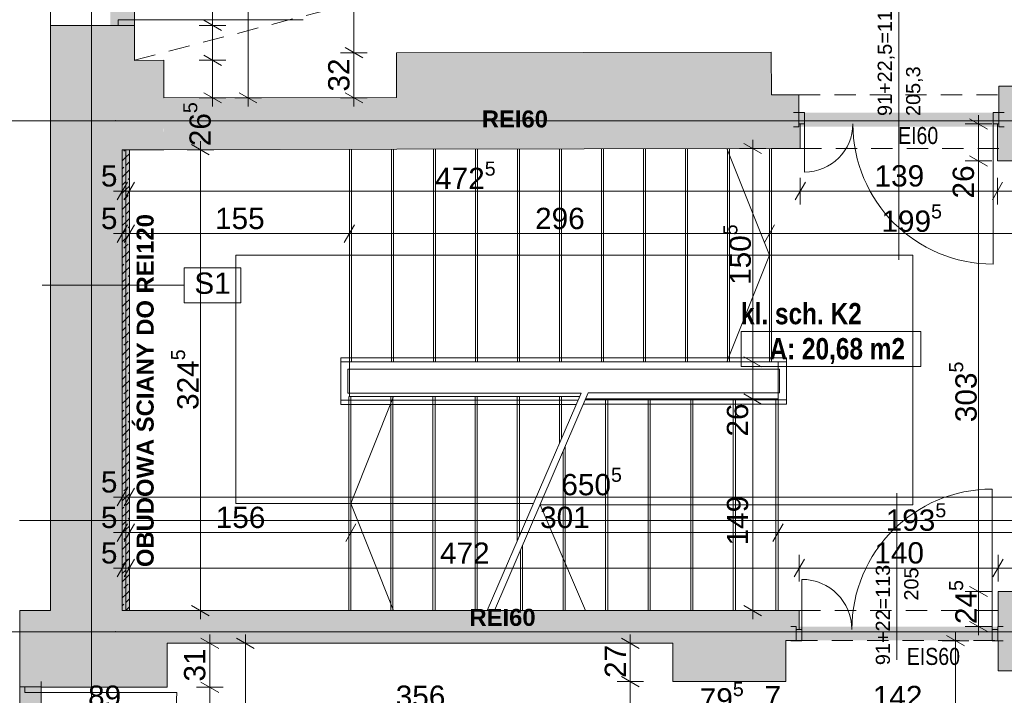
# Paper-space layout 'A-31 RZUT - PIĘTRO 1' of a CAD drawing. Header units: millimetres. Extents: x 0 to 800, y 0 to 594.
# Tile 4 of 21: x 83 to 222, y 162 to 257. Entities that reach past the tile are written whole.
import ezdxf
from ezdxf.xclip import XClip

# ---------------------------------------------------------------- set-up
doc = ezdxf.new("R2010")
doc.units = ezdxf.units.MM
doc.header["$MEASUREMENT"] = 0
doc.header["$XCLIPFRAME"] = 0
for name, pattern in [('ACAD_ISO03W100', [300, 120, -180]), ('DASHDOTX2', [1000, 500, -250, 0, -250]), ('GESTRICHELT2', [93.75, 62.5, -31.25]), ('Przer. długie kreski', [2.5, 1.5, -1])]:
    doc.linetypes.add(name, pattern=pattern)
for name, color, linetype, lineweight in [('A_linie przekroju_Nr_pióra__1', 7, 'Continuous', 20), ('A_strefy_Nr_pióra__1', 7, 'Continuous', 20), ('A_wymiary_Nr_pióra__1', 7, 'Continuous', 20), ('A_wymiary_Nr_pióra__2', 8, 'Continuous', 13), ('A_ściany proj_Nr_pióra__1', 7, 'Continuous', 20), ('A_ściany proj_Nr_pióra__2', 8, 'Continuous', 13), ('A_ściany_Nr_pióra__1', 7, 'Continuous', 20), ('Drzwi Archicad_Nr_pióra__1', 7, 'Continuous', 20), ('Znaczniki drzwi Archicada_Nr_pióra__3', 252, 'Continuous', 13)]:
    doc.layers.add(name, color=color, linetype=linetype, lineweight=lineweight)
for name, color, linetype, lineweight, true_color in [('A_opis ścian_Nr_pióra__19', 7, 'Continuous', 5, 0x191919), ('A_osie_Nr_pióra__16', 7, 'Continuous', 5, 0x0f0f0f), ('A_pochwyt_Nr_pióra__161', 7, 'Continuous', 5, 0x949494), ('A_ppoż proj_Nr_pióra__8', 7, 'Continuous', 13, 0x4c4c4c), ('A_ppoż_Nr_pióra__8', 7, 'Continuous', 13, 0x4c4c4c), ('A_schody_Nr_pióra__10', 7, 'Continuous', 13, 0x4b4b4b), ('A_schody_Nr_pióra__4', 7, 'Continuous', 18, 0x4b4b4b), ('A_sufit_Nr_pióra__4', 7, 'Continuous', 18, 0x4b4b4b), ('A_ściany proj_Nr_pióra__10', 7, 'Continuous', 13, 0x4b4b4b), ('A_ściany_Nr_pióra__10', 7, 'Continuous', 13, 0x4b4b4b)]:
    doc.layers.add(name, color=color, linetype=linetype, lineweight=lineweight, true_color=true_color)
for name, color, linetype in [('A_podrys', 7, 'Continuous'), ('A_ppoż', 7, 'Continuous'), ('A_ppoż proj', 7, 'Continuous'), ('A_ściany', 7, 'Continuous'), ('A_ściany proj', 7, 'Continuous')]:
    doc.layers.add(name, color=color, linetype=linetype)
doc.styles.add('STYL_AUTOMATYCZNY_1', font='arial.ttf')
doc.styles.add('STYL_AUTOMATYCZNY_2', font='ARIALN.TTF')
doc.styles.add('STYL_AUTOMATYCZNY_3', font='arial.ttf')
doc.styles.add('STYL_AUTOMATYCZNY_5', font='arial.ttf')
doc.styles.add('STYL_AUTOMATYCZNY_6', font='ARIALN.TTF')
pattern_1 = [(45, (-3193.4131, -647.6028), (-1.1404925, 1.1404925), []), (45, (-3192.2726, -647.6028), (-1.1404925, 1.1404925), [0.80646, -0.40322])]

# ---------------------------------------------------------------- blocks, each defined once
blk = doc.blocks.new('Rysunek_1_1', base_point=(-3193.41, -647.6))
at = {"layer": 'A_ppoż', "linetype": 'Continuous', "lineweight": 0, "true_color": 0x0b0b0b}
for points in [[(99.24, 255.99), (99.24, 295.91), (95.84, 295.91), (95.84, 255.99)], [(192.87, 243.71), (192.87, 241.71), (221.03, 241.71), (221.03, 243.71)], [(192.49, 169.32), (220.93, 169.32), (220.93, 171.28), (192.49, 171.28)], [(83.11, 162.78), (83.11, 122.98), (86.11, 122.98), (86.11, 162.78)]]:
    blk.add_hatch(color=28, dxfattribs=at).paths.add_polyline_path(points)
at = {"layer": 'A_ppoż proj', "linetype": 'Continuous', "lineweight": 0, "true_color": 0x121212}
blk.add_hatch(color=250, dxfattribs=at).paths.add_polyline_path([(97.53, 238.46), (97.53, 173.52), (98.53, 173.52), (98.53, 238.46)])
at = {"layer": 'A_ściany', "linetype": 'Continuous', "lineweight": 0, "true_color": 0x000000}
for points in [[(87.44, 238.44), (99.24, 251.06), (99.24, 255.99), (87.44, 255.99)], [(188.98, 252.23), (136.18, 252.13), (136.2, 238.53), (189.01, 238.63)], [(103.37, 251.07), (99.24, 251.06), (87.44, 238.44), (103.39, 238.47)], [(230.03, 247.41), (221.03, 247.41), (221.03, 242.11), (220.83, 242.11), (220.85, 236.88), (228.63, 236.9), (228.64, 232.66), (233.98, 232.67), (233.99, 233.87), (235.19, 233.87), (235.19, 238.87), (230.03, 238.87)], [(136.19, 245.83), (103.38, 245.77), (103.39, 238.47), (136.2, 238.53)], [(189.01, 238.63), (193.07, 238.64), (193.07, 242.11), (192.87, 242.11), (192.87, 246.21), (188.99, 246.21)], [(87.44, 238.44), (87.44, 173.52), (97.53, 173.52), (97.53, 238.46)], [(233.5, 181.85), (228.63, 181.85), (228.63, 176.22), (220.93, 176.22), (220.93, 165.06), (229.37, 165.06), (229.37, 175.41), (234.81, 175.41), (234.81, 180.41), (233.49, 180.41)], [(86.11, 162.72), (103.87, 162.72), (103.87, 173.52), (83.11, 173.52)], [(83.11, 173.52), (83.11, 162.78), (86.1, 162.78)], [(103.87, 168.92), (175.11, 168.92), (175.11, 173.52), (103.87, 173.52)], [(175.11, 163.52), (191.05, 163.52), (191.05, 173.52), (175.11, 173.52)], [(191.05, 169.32), (192.49, 169.32), (192.49, 170.88), (192.93, 170.88), (192.93, 173.52), (191.05, 173.52)], [(220.93, 171.28), (220.89, 171.28), (220.89, 169.28), (220.93, 169.28)]]:
    blk.add_hatch(color=18, dxfattribs=at).paths.add_polyline_path(points)
at = {"layer": 'A_ściany proj', "linetype": 'Continuous', "lineweight": 0, "true_color": 0x4b4b4b}
h = blk.add_hatch(dxfattribs=at)
h.set_pattern_fill('FP_65_0001', color=251, style=0, pattern_type=2)
h.set_pattern_definition(pattern_1)
h.paths.add_polyline_path([(97.53, 238.46), (97.53, 173.52), (98.03, 173.52), (98.03, 238.46)])
h = blk.add_hatch(dxfattribs=at)
h.set_pattern_fill('FP_65_0001', color=251, style=0, pattern_type=2)
h.set_pattern_definition(pattern_1)
h.paths.add_polyline_path([(98.53, 173.52), (98.53, 238.46), (98.03, 238.46), (98.03, 173.52)])
at = {"layer": 'A_linie przekroju_Nr_pióra__1', "color": 7, "linetype": 'ACAD_ISO03W100', "lineweight": 20, "ltscale": 2}
blk.add_line((83.04, 186.21), (544.97, 186.21), dxfattribs=at)
at = {"layer": 'A_opis ścian_Nr_pióra__19', "color": 250, "linetype": 'Continuous', "lineweight": 5, "ltscale": 2, "true_color": 0x191919}
for p, q in [((114.25, 221.84), (106.25, 221.84)), ((106.25, 221.84), (106.25, 216.89)), ((114.25, 216.89), (114.25, 221.84)), ((106.25, 219.37), (86.25, 219.37)), ((106.25, 216.89), (114.25, 216.89))]:
    blk.add_line(p, q, dxfattribs=at)
at = {"layer": 'A_osie_Nr_pióra__16', "color": 250, "linetype": 'DASHDOTX2', "lineweight": 5, "ltscale": 2, "true_color": 0x0f0f0f}
for p, q in [((93.18, 374.19), (93.18, 110.55)), ((96.57, 242.55), (56.07, 242.55)), ((544.97, 242.55), (96.57, 242.55)), ((96.57, 242.55), (96.57, 242.55)), ((96.57, 170.55), (56.07, 170.55)), ((544.97, 170.55), (96.57, 170.55)), ((96.57, 170.55), (96.57, 170.55))]:
    blk.add_line(p, q, dxfattribs=at)
for p in [(96.57, 242.55), (96.57, 170.55)]:
    blk.add_point(p, dxfattribs=at)
at = {"layer": 'A_pochwyt_Nr_pióra__161', "color": 252, "linetype": 'Continuous', "lineweight": 5, "ltscale": 2, "true_color": 0x949494}
for p, q in [((128.33, 209.16), (128.33, 202.58)), ((128.33, 209.16), (191.13, 209.16)), ((128.33, 208.56), (191.13, 208.56)), ((191.13, 202.61), (191.13, 209.16)), ((129.33, 207.56), (129.33, 204.18)), ((129.33, 207.56), (190.13, 207.56)), ((190.13, 204.21), (190.13, 207.56)), ((129.33, 204.18), (162.17, 204.18)), ((163.18, 204.21), (190.13, 204.21)), ((128.33, 203.18), (161.74, 203.18)), ((128.33, 202.58), (161.48, 202.58)), ((162.49, 202.61), (191.13, 202.61)), ((162.75, 203.21), (191.13, 203.21))]:
    blk.add_line(p, q, dxfattribs=at)
at = {"layer": 'A_schody_Nr_pióra__10', "color": 251, "linetype": 'GESTRICHELT2', "lineweight": 13, "ltscale": 2, "true_color": 0x4b4b4b}
for p, q in [((189.03, 238.63), (189.03, 208.58)), ((129.83, 238.52), (129.83, 208.58)), ((135.75, 238.53), (135.75, 208.58)), ((141.67, 238.54), (141.67, 208.58)), ((147.59, 238.55), (147.59, 208.58)), ((153.51, 238.56), (153.51, 208.58)), ((159.43, 238.58), (159.43, 208.58)), ((165.35, 238.59), (165.35, 208.58)), ((171.27, 238.6), (171.27, 208.58)), ((177.19, 238.61), (177.19, 208.58)), ((183.11, 238.62), (183.11, 208.58)), ((129.43, 173.52), (129.43, 203.68)), ((135.37, 173.52), (135.37, 203.68)), ((141.31, 173.52), (141.31, 203.68)), ((147.25, 173.52), (147.25, 203.68)), ((153.19, 183.33), (153.19, 203.68)), ((159.13, 197.12), (159.13, 203.68)), ((165.63, 173.52), (165.63, 203.35)), ((171.63, 173.52), (171.63, 203.35)), ((177.63, 173.52), (177.63, 203.35)), ((183.63, 173.52), (183.63, 203.35)), ((189.63, 173.52), (189.63, 203.35)), ((159.63, 173.52), (159.63, 195.96)), ((153.63, 173.52), (153.63, 182.03))]:
    blk.add_line(p, q, dxfattribs=at)
at = {"layer": 'A_schody_Nr_pióra__4', "color": 251, "linetype": 'Continuous', "lineweight": 18, "ltscale": 2, "true_color": 0x4b4b4b}
for p, q in [((188.73, 208.58), (188.73, 238.63)), ((129.53, 203.68), (129.53, 238.52)), ((135.45, 208.58), (135.45, 238.53)), ((141.37, 208.58), (141.37, 238.54)), ((147.29, 208.58), (147.29, 238.55)), ((153.21, 208.58), (153.21, 238.56)), ((159.13, 208.58), (159.13, 238.57)), ((165.05, 208.58), (165.05, 238.59)), ((170.97, 208.58), (170.97, 238.6)), ((176.89, 208.58), (176.89, 238.61)), ((182.73, 238.62), (188.73, 223.6)), ((182.81, 208.58), (182.81, 238.62)), ((208.93, 223.6), (113.53, 223.6)), ((113.53, 188.6), (113.53, 223.6)), ((182.72, 208.58), (188.73, 223.6)), ((208.93, 188.43), (208.93, 223.6)), ((129.53, 208.58), (189.93, 208.58)), ((189.93, 208.58), (189.93, 173.52)), ((162.17, 204.18), (148.96, 173.52)), ((163.18, 204.21), (149.96, 173.52)), ((161.96, 203.68), (129.53, 203.68)), ((129.73, 203.68), (129.73, 173.52)), ((135.76, 203.68), (129.73, 188.6)), ((135.67, 203.68), (135.67, 173.52)), ((141.61, 203.68), (141.61, 173.52)), ((147.55, 203.68), (147.55, 173.52)), ((153.49, 203.68), (153.49, 184.03)), ((159.43, 203.68), (159.43, 197.82)), ((189.93, 203.35), (162.81, 203.35)), ((165.93, 203.35), (165.93, 173.52)), ((171.93, 203.35), (171.93, 173.52)), ((177.93, 203.35), (177.93, 173.52)), ((183.93, 203.35), (183.93, 173.52)), ((159.93, 196.66), (159.93, 173.52)), ((155.46, 188.6), (113.53, 188.6)), ((135.76, 173.52), (129.73, 188.6)), ((208.93, 188.43), (156.39, 188.43)), ((162.81, 173.52), (156.39, 188.43)), ((153.93, 182.73), (153.93, 173.52))]:
    blk.add_line(p, q, dxfattribs=at)
at = {"layer": 'A_strefy_Nr_pióra__1', "color": 7, "linetype": 'Continuous', "lineweight": 20, "ltscale": 2}
for p, q in [((184.72, 212.85), (184.72, 207.91)), ((184.72, 212.85), (210.03, 212.85)), ((210.03, 212.85), (210.03, 207.91)), ((184.72, 207.91), (210.03, 207.91))]:
    blk.add_line(p, q, dxfattribs=at)
at = {"layer": 'A_sufit_Nr_pióra__4', "color": 251, "linetype": 'Przer. długie kreski', "lineweight": 18, "ltscale": 2, "true_color": 0x4b4b4b}
blk.add_line((99.25, 251.07), (286.41, 299.99), dxfattribs=at)
at = {"layer": 'A_wymiary_Nr_pióra__1', "color": 7, "linetype": 'Continuous', "lineweight": 20, "ltscale": 2}
for p, q in [((109, 256.71), (111.5, 255.27)), ((128.93, 252.85), (131.43, 251.41)), ((109, 251.79), (111.5, 250.35)), ((109, 246.49), (111.5, 245.05)), ((114, 246.49), (116.5, 245.05)), ((128.93, 246.49), (131.43, 245.05)), ((219.43, 241.38), (216.93, 242.83)), ((109.78, 237.74), (107.28, 239.18)), ((187.61, 237.92), (185.11, 239.36)), ((216.93, 237.61), (219.43, 236.16)), ((98.25, 233.89), (96.81, 231.39)), ((99.25, 233.89), (97.81, 231.39)), ((193.79, 233.89), (192.35, 231.39)), ((221.58, 233.89), (220.13, 231.39)), ((98.25, 227.89), (96.81, 225.39)), ((99.25, 227.89), (97.81, 225.39)), ((130.25, 227.89), (128.81, 225.39)), ((189.45, 227.89), (188.01, 225.39)), ((185.11, 209.3), (187.61, 207.86)), ((185.11, 204.07), (187.61, 202.62)), ((98.25, 190.77), (96.81, 188.27)), ((99.25, 190.77), (97.81, 188.27)), ((98.25, 185.77), (96.81, 183.27)), ((99.25, 185.77), (97.81, 183.27)), ((130.45, 185.77), (129.01, 183.27)), ((190.65, 185.77), (189.21, 183.27)), ((98.25, 180.77), (96.81, 178.27)), ((99.25, 180.77), (97.81, 178.27)), ((193.65, 180.77), (192.21, 178.27)), ((221.66, 180.77), (220.21, 178.27)), ((216.93, 176.94), (219.43, 175.5)), ((107.28, 174.24), (109.78, 172.8)), ((185.11, 174.24), (187.61, 172.8)), ((216.93, 172), (219.43, 170.56)), ((111.12, 168.2), (108.62, 169.64)), ((116.12, 168.2), (113.62, 169.64)), ((170.36, 168.2), (167.86, 169.64)), ((216.18, 168.56), (213.68, 170)), ((167.86, 164.24), (170.36, 162.8)), ((108.62, 163.44), (111.12, 162))]:
    blk.add_line(p, q, dxfattribs=at)
at = {"layer": 'A_wymiary_Nr_pióra__2', "color": 8, "linetype": 'Continuous', "lineweight": 13, "ltscale": 2}
for p, q in [((115.25, 245.77), (115.25, 305.11)), ((130.18, 252.13), (130.18, 305.11)), ((110.25, 255.99), (110.25, 295.91)), ((112.13, 255.99), (108.38, 255.99)), ((110.25, 251.07), (110.25, 255.99)), ((132.05, 252.13), (128.3, 252.13)), ((130.18, 245.77), (130.18, 252.13)), ((112.13, 251.07), (108.38, 251.07)), ((110.25, 245.77), (110.25, 251.07)), ((112.13, 245.77), (108.38, 245.77)), ((110.25, 244.55), (110.25, 245.77)), ((117.13, 245.77), (113.38, 245.77)), ((115.25, 244.55), (115.25, 245.77)), ((132.05, 245.77), (128.3, 245.77)), ((130.18, 244.55), (130.18, 245.77)), ((218.18, 242.11), (218.18, 243.33)), ((220.05, 242.11), (216.3, 242.11)), ((218.18, 236.88), (218.18, 242.11)), ((108.53, 238.46), (108.53, 239.68)), ((188.23, 238.64), (184.48, 238.64)), ((186.36, 238.64), (186.36, 239.86)), ((186.36, 208.58), (186.36, 238.64)), ((110.41, 238.46), (106.66, 238.46)), ((108.53, 173.52), (108.53, 238.46)), ((220.05, 236.88), (216.3, 236.88)), ((218.18, 176.22), (218.18, 236.88)), ((97.53, 230.76), (97.53, 234.51)), ((98.53, 230.76), (98.53, 234.51)), ((193.07, 230.76), (193.07, 234.51)), ((220.85, 230.76), (220.85, 234.51)), ((96.31, 232.64), (97.53, 232.64)), ((97.53, 232.64), (98.53, 232.64)), ((98.53, 232.64), (193.07, 232.64)), ((193.07, 232.64), (220.85, 232.64)), ((220.85, 232.64), (228.63, 232.64)), ((97.53, 224.76), (97.53, 228.51)), ((98.53, 224.76), (98.53, 228.51)), ((129.53, 224.76), (129.53, 228.51)), ((188.73, 224.76), (188.73, 228.51)), ((96.31, 226.64), (97.53, 226.64)), ((97.53, 226.64), (98.53, 226.64)), ((98.53, 226.64), (129.53, 226.64)), ((129.53, 226.64), (188.73, 226.64)), ((188.73, 226.64), (228.63, 226.64)), ((188.23, 208.58), (184.48, 208.58)), ((186.36, 203.35), (186.36, 208.58)), ((188.23, 203.35), (184.48, 203.35)), ((186.36, 173.52), (186.36, 203.35)), ((97.53, 187.64), (97.53, 191.39)), ((98.53, 187.64), (98.53, 191.39)), ((96.31, 189.52), (97.53, 189.52)), ((97.53, 189.52), (98.53, 189.52)), ((98.53, 189.52), (228.63, 189.52)), ((97.53, 182.64), (97.53, 186.39)), ((98.53, 182.64), (98.53, 186.39)), ((129.73, 182.64), (129.73, 186.39)), ((189.93, 182.64), (189.93, 186.39)), ((96.31, 184.52), (97.53, 184.52)), ((97.53, 184.52), (98.53, 184.52)), ((98.53, 184.52), (129.73, 184.52)), ((129.73, 184.52), (189.93, 184.52)), ((189.93, 184.52), (228.63, 184.52)), ((97.53, 177.64), (97.53, 181.39)), ((98.53, 177.64), (98.53, 181.39)), ((192.93, 177.64), (192.93, 181.39)), ((220.93, 177.64), (220.93, 181.39)), ((96.31, 179.52), (97.53, 179.52)), ((97.53, 179.52), (98.53, 179.52)), ((98.53, 179.52), (192.93, 179.52)), ((192.93, 179.52), (220.93, 179.52)), ((220.93, 179.52), (228.63, 179.52)), ((220.05, 176.22), (216.3, 176.22)), ((218.18, 171.28), (218.18, 176.22)), ((110.41, 173.52), (106.66, 173.52)), ((108.53, 172.3), (108.53, 173.52)), ((188.23, 173.52), (184.48, 173.52)), ((186.36, 172.3), (186.36, 173.52)), ((220.05, 171.28), (216.3, 171.28)), ((218.18, 170.06), (218.18, 171.28)), ((109.87, 168.92), (109.87, 170.14)), ((114.87, 168.92), (114.87, 170.14)), ((169.11, 168.92), (169.11, 170.14)), ((216.81, 169.28), (213.06, 169.28)), ((214.93, 169.28), (214.93, 170.5)), ((214.93, 122.98), (214.93, 169.28)), ((111.75, 168.92), (108, 168.92)), ((109.87, 162.72), (109.87, 168.92)), ((116.75, 168.92), (113, 168.92)), ((114.87, 122.98), (114.87, 168.92)), ((170.99, 168.92), (167.24, 168.92)), ((169.11, 163.52), (169.11, 168.92)), ((111.75, 162.72), (108, 162.72)), ((109.87, 122.98), (109.87, 162.72)), ((170.99, 163.52), (167.24, 163.52)), ((169.11, 122.98), (169.11, 163.52))]:
    blk.add_line(p, q, dxfattribs=at)
at = {"layer": 'A_ściany proj_Nr_pióra__1', "color": 7, "linetype": 'Continuous', "lineweight": 20, "ltscale": 2, "flags": 128}
for points in [[(97.53, 238.46), (97.53, 173.52)], [(98.53, 173.52), (98.53, 238.46)]]:
    blk.add_lwpolyline(points, dxfattribs=at)
at = {"layer": 'A_ściany proj_Nr_pióra__10', "color": 251, "linetype": 'Continuous', "lineweight": 13, "ltscale": 2, "true_color": 0x4b4b4b}
for p, q in [((98.03, 173.52), (98.03, 238.46)), ((98.03, 238.46), (98.03, 173.52))]:
    blk.add_line(p, q, dxfattribs=at)
at = {"layer": 'A_ściany proj_Nr_pióra__2', "color": 8, "linetype": 'Continuous', "lineweight": 13, "ltscale": 2, "flags": 128}
for points in [[(98.03, 238.46), (97.53, 238.46)], [(98.53, 238.46), (98.03, 238.46)], [(98.03, 173.52), (97.53, 173.52)], [(98.53, 173.52), (98.03, 173.52)]]:
    blk.add_lwpolyline(points, dxfattribs=at)
at = {"layer": 'A_ściany_Nr_pióra__1', "color": 7, "linetype": 'Continuous', "lineweight": 20, "ltscale": 2}
for p, q in [((87.44, 255.99), (87.44, 255.25)), ((96.94, 255.99), (87.44, 255.99)), ((99.24, 255.99), (96.94, 255.99)), ((99.24, 255.99), (99.24, 255.25)), ((192.87, 243.71), (192.13, 243.71)), ((192.87, 243.71), (192.87, 242.11)), ((221.03, 243.71), (221.77, 243.71)), ((221.03, 243.71), (221.03, 242.11)), ((192.87, 241.71), (192.13, 241.71)), ((192.87, 242.11), (192.87, 241.71)), ((221.03, 242.11), (221.03, 241.71)), ((221.03, 241.71), (221.77, 241.71)), ((192.49, 171.28), (191.75, 171.28)), ((192.49, 170.88), (192.49, 171.28)), ((192.49, 169.28), (192.49, 170.88)), ((220.89, 171.28), (221.63, 171.28)), ((220.89, 170.88), (220.89, 171.28)), ((220.89, 169.28), (220.89, 170.88)), ((192.49, 169.28), (191.75, 169.28)), ((220.89, 169.28), (221.63, 169.28)), ((83.11, 162.78), (83.11, 163.52)), ((83.81, 162.78), (83.11, 162.78)), ((86.11, 162.78), (83.81, 162.78)), ((86.11, 162.78), (86.11, 163.52))]:
    blk.add_line(p, q, dxfattribs=at)
at = {"layer": 'A_ściany_Nr_pióra__1', "color": 7, "linetype": 'Continuous', "lineweight": 20, "ltscale": 2, "flags": 128}
for points in [[(87.44, 255.99), (87.44, 238.44)], [(99.24, 251.06), (99.24, 255.99)], [(188.98, 252.23), (136.18, 252.13)], [(136.18, 252.13), (136.19, 245.83)], [(188.99, 246.21), (188.98, 252.23)], [(103.37, 251.07), (99.24, 251.06)], [(103.38, 245.77), (103.37, 251.07)], [(230.03, 247.41), (221.03, 247.41)], [(221.03, 247.41), (221.03, 242.11)], [(136.19, 245.83), (103.38, 245.77)], [(192.87, 246.21), (188.99, 246.21)], [(192.87, 242.11), (192.87, 246.21)], [(193.07, 242.11), (192.87, 242.11)], [(193.07, 238.64), (193.07, 242.11)], [(221.03, 242.11), (220.83, 242.11)], [(220.83, 242.11), (220.85, 236.88)], [(136.2, 238.53), (189.01, 238.63)], [(189.01, 238.63), (193.07, 238.64)], [(87.44, 238.44), (87.44, 173.52)], [(97.53, 238.46), (103.39, 238.47)], [(97.53, 173.52), (97.53, 238.46)], [(103.39, 238.47), (136.2, 238.53)], [(220.85, 236.88), (228.63, 236.9)], [(228.63, 176.22), (220.93, 176.22)], [(220.93, 176.22), (220.93, 171.28)], [(87.44, 173.52), (83.11, 173.52)], [(83.11, 173.52), (83.11, 162.78)], [(103.87, 173.52), (97.53, 173.52)], [(175.11, 173.52), (103.87, 173.52)], [(191.05, 173.52), (175.11, 173.52)], [(192.93, 173.52), (191.05, 173.52)], [(192.93, 170.88), (192.93, 173.52)], [(192.49, 169.32), (192.49, 170.88)], [(192.49, 170.88), (192.93, 170.88)], [(191.05, 163.52), (191.05, 169.32)], [(191.05, 169.32), (192.49, 169.32)], [(220.89, 169.28), (220.93, 169.28)], [(220.93, 169.28), (220.93, 165.06)], [(103.87, 162.72), (103.87, 168.92)], [(103.87, 168.92), (175.11, 168.92)], [(175.11, 168.92), (175.11, 163.52)], [(220.93, 165.06), (229.37, 165.06)], [(86.11, 162.72), (103.87, 162.72)], [(175.11, 163.52), (191.05, 163.52)]]:
    blk.add_lwpolyline(points, dxfattribs=at)
at = {"layer": 'A_ściany_Nr_pióra__10', "color": 251, "linetype": 'Przer. długie kreski', "lineweight": 13, "ltscale": 2, "true_color": 0x4b4b4b}
for p, q in [((87.44, 255.99), (87.44, 295.91)), ((99.24, 255.99), (99.24, 295.91)), ((192.87, 246.21), (221.03, 246.21)), ((193.07, 238.64), (221.03, 238.64)), ((192.93, 173.52), (220.93, 173.52)), ((192.49, 169.32), (220.93, 169.32)), ((83.11, 162.78), (83.11, 122.98)), ((86.11, 162.78), (86.11, 122.98))]:
    blk.add_line(p, q, dxfattribs=at)
at = {"layer": 'Drzwi Archicad_Nr_pióra__1', "color": 7, "linetype": 'Continuous', "lineweight": 20, "ltscale": 2}
for p, q in [((99.24, 256.79), (96.94, 256.79)), ((96.94, 256.79), (96.94, 255.99)), ((99.24, 255.99), (99.24, 256.79)), ((99.24, 256.79), (123, 256.79)), ((96.94, 255.99), (87.44, 255.99)), ((96.94, 255.99), (87.44, 255.99)), ((87.44, 255.99), (87.44, 255.25)), ((87.44, 255.99), (87.44, 255.25)), ((96.94, 255.99), (99.24, 255.99)), ((99.24, 255.99), (96.94, 255.99)), ((99.24, 255.99), (96.94, 255.99)), ((99.24, 255.99), (99.24, 255.25)), ((99.24, 255.99), (99.24, 255.25)), ((192.87, 243.71), (192.13, 243.71)), ((192.87, 243.71), (192.13, 243.71)), ((192.87, 243.71), (193.67, 243.71)), ((192.87, 242.11), (192.87, 243.71)), ((192.87, 243.71), (192.87, 242.11)), ((192.87, 243.71), (192.87, 242.11)), ((193.67, 243.71), (193.67, 242.11)), ((220.23, 242.11), (220.23, 243.71)), ((220.23, 243.71), (221.03, 243.71)), ((221.03, 243.71), (221.03, 242.11)), ((221.03, 243.71), (221.03, 242.11)), ((221.03, 243.71), (221.03, 242.11)), ((221.03, 243.71), (221.77, 243.71)), ((221.03, 243.71), (221.77, 243.71)), ((192.87, 241.71), (192.13, 241.71)), ((192.87, 241.71), (192.13, 241.71)), ((193.67, 242.11), (192.87, 242.11)), ((192.87, 242.11), (192.87, 241.71)), ((192.87, 242.11), (192.87, 241.71)), ((193.67, 242.11), (193.67, 235.31)), ((221.03, 242.11), (220.23, 242.11)), ((220.23, 242.11), (220.23, 222.35)), ((221.03, 242.11), (221.03, 241.71)), ((221.03, 242.11), (221.03, 241.71)), ((221.03, 241.71), (221.77, 241.71)), ((221.03, 241.71), (221.77, 241.71)), ((220.09, 170.88), (220.09, 190.64)), ((193.29, 170.88), (193.29, 177.92)), ((192.49, 171.28), (191.75, 171.28)), ((192.49, 171.28), (191.75, 171.28)), ((192.49, 170.88), (192.49, 171.28)), ((192.49, 170.88), (192.49, 171.28)), ((193.29, 170.88), (192.49, 170.88)), ((192.49, 170.88), (192.49, 169.28)), ((192.49, 169.28), (192.49, 170.88)), ((192.49, 169.28), (192.49, 170.88)), ((193.29, 169.28), (193.29, 170.88)), ((220.89, 170.88), (220.09, 170.88)), ((220.09, 170.88), (220.09, 169.28)), ((220.89, 170.88), (220.89, 171.28)), ((220.89, 170.88), (220.89, 171.28)), ((220.89, 171.28), (221.63, 171.28)), ((220.89, 171.28), (221.63, 171.28)), ((220.89, 169.28), (220.89, 170.88)), ((220.89, 169.28), (220.89, 170.88)), ((220.89, 169.28), (220.89, 170.88)), ((192.49, 169.28), (191.75, 169.28)), ((192.49, 169.28), (191.75, 169.28)), ((192.49, 169.28), (193.29, 169.28)), ((220.09, 169.28), (220.89, 169.28)), ((220.89, 169.28), (221.63, 169.28)), ((220.89, 169.28), (221.63, 169.28)), ((83.11, 162.78), (83.11, 163.52)), ((83.11, 162.78), (83.11, 163.52)), ((83.81, 162.78), (83.11, 162.78)), ((83.81, 162.78), (83.11, 162.78)), ((83.81, 162.78), (83.81, 161.98)), ((86.11, 162.78), (83.81, 162.78)), ((86.11, 162.78), (83.81, 162.78)), ((86.11, 162.78), (83.81, 162.78)), ((86.11, 162.78), (86.11, 163.52)), ((86.11, 162.78), (86.11, 163.52)), ((86.11, 161.98), (86.11, 162.78)), ((83.81, 161.98), (86.11, 161.98)), ((86.11, 161.98), (105.21, 161.98))]:
    blk.add_line(p, q, dxfattribs=at)
for centre, radius, start, end in [((193.67, 242.11), 6.8, 270, 0), ((220.23, 242.11), 19.76, 180, 270), ((220.09, 170.88), 19.76, 90, 180), ((193.29, 170.88), 7.04, 0, 90), ((86.11, 161.98), 19.1, 270, 0)]:
    blk.add_arc(centre, radius, start, end, dxfattribs=at)
at = {"layer": 'Znaczniki drzwi Archicada_Nr_pióra__3', "color": 252, "linetype": 'Continuous', "lineweight": 13, "ltscale": 2}
for p, q in [((206.95, 222.93), (206.95, 261.65)), ((206.69, 190.06), (206.69, 166.59))]:
    blk.add_line(p, q, dxfattribs=at)
at = {"layer": 'A_opis ścian_Nr_pióra__19', "color": 250, "linetype": 'Continuous', "lineweight": 5, "true_color": 0x191919, "insert": (110.25, 221.16), "char_height": 3, "attachment_point": 2, "style": 'STYL_AUTOMATYCZNY_1'}
blk.add_mtext('\\A1;{\\pqc;\\fArial|b0|i0|c238|p0;\\W1.000000;S1}', dxfattribs=at)
at = {"layer": 'A_ppoż proj_Nr_pióra__8', "color": 251, "linetype": 'Continuous', "lineweight": 13, "true_color": 0x4c4c4c, "char_height": 2.4, "attachment_point": 5, "style": 'STYL_AUTOMATYCZNY_3'}
for insert in [(152.85, 242.78), (151.11, 172.55)]:
    blk.add_mtext('\\A1;{\\pqc;\\fArial|b1|i0|c238|p0;\\W1.000000;REI60}', dxfattribs=dict(at, insert=insert))
at = {"layer": 'A_ppoż proj_Nr_pióra__8', "color": 251, "linetype": 'Continuous', "lineweight": 13, "true_color": 0x4c4c4c, "insert": (100.77, 204.53), "char_height": 2.4, "attachment_point": 5, "rotation": 90, "style": 'STYL_AUTOMATYCZNY_3'}
blk.add_mtext('\\A1;{\\pqc;\\fArial|b1|i0|c238|p0;\\W1.000000;OBUDOWA ŚCIANY DO REI120}', dxfattribs=at)
at = {"layer": 'A_ppoż_Nr_pióra__8', "color": 251, "linetype": 'Continuous', "lineweight": 13, "true_color": 0x4c4c4c, "char_height": 2.4, "attachment_point": 5, "style": 'STYL_AUTOMATYCZNY_2'}
for s, insert in [('\\A1;{\\pqc;\\fArial Narrow|b0|i0|c238|p0;\\W1.000000;EI60}', (209.67, 240.45)), ('\\A1;{\\pqc;\\fArial Narrow|b0|i0|c238|p0;\\W1.000000;EIS60}', (211.82, 167.05))]:
    blk.add_mtext(s, dxfattribs=dict(at, insert=insert))
at = {"layer": 'A_strefy_Nr_pióra__1', "color": 7, "linetype": 'Continuous', "lineweight": 20, "char_height": 3, "attachment_point": 1, "style": 'STYL_AUTOMATYCZNY_6'}
for s, insert in [('\\A1;{\\pql;\\fArial Narrow|b1|i0|c238|p0;\\W1.000000;kl. sch. K2}', (184.72, 216.87)), ('\\A1;{\\pql;\\fArial Narrow|b1|i0|c238|p0;\\W1.000000;A: 20,68 m2}', (188.72, 211.93))]:
    blk.add_mtext(s, dxfattribs=dict(at, insert=insert))
at = {"layer": 'A_wymiary_Nr_pióra__1', "color": 7, "linetype": 'Continuous', "lineweight": 20, "char_height": 3, "attachment_point": 7, "rotation": 90, "style": 'STYL_AUTOMATYCZNY_1'}
for s, insert in [('\\A1;{\\pql;\\fArial|b0|i0|c238|p0;\\W1.000000;26\\fArial|b0|i0|c238|p0;\\W1.000000;\\A1{\\H.66x;\\S5^  ;}}', (110.87, 238.96)), ('\\A1;{\\pql;\\fArial|b0|i0|c238|p0;\\W1.000000;150\\fArial|b0|i0|c238|p0;\\W1.000000;\\A1{\\H.66x;\\S5^  ;}}', (186.97, 219.42)), ('\\A1;{\\pql;\\fArial|b0|i0|c238|p0;\\W1.000000;324\\fArial|b0|i0|c238|p0;\\W1.000000;\\A1{\\H.66x;\\S5^  ;}}', (109.15, 201.8)), ('\\A1;{\\pql;\\fArial|b0|i0|c238|p0;\\W1.000000;303\\fArial|b0|i0|c238|p0;\\W1.000000;\\A1{\\H.66x;\\S5^  ;}}', (218.79, 200.08)), ('\\A1;{\\pql;\\fArial|b0|i0|c238|p0;\\W1.000000;24\\fArial|b0|i0|c238|p0;\\W1.000000;\\A1{\\H.66x;\\S5^  ;}}', (218.78, 171.63))]:
    blk.add_mtext(s, dxfattribs=dict(at, insert=insert))
at = {"layer": 'A_wymiary_Nr_pióra__1', "color": 7, "linetype": 'Continuous', "lineweight": 20, "char_height": 3, "attachment_point": 7, "rotation": 90, "style": 'STYL_AUTOMATYCZNY_5'}
for s, insert, width in [('\\A1;{\\pql;\\fArial|b0|i0|c238|p0;\\W1.000000;32}', (129.58, 246.66), 4.5763), ('\\A1;{\\pql;\\fArial|b0|i0|c238|p0;\\W1.000000;26}', (217.58, 231.59), 4.5763), ('\\A1;{\\pql;\\fArial|b0|i0|c238|p0;\\W1.000000;26}', (185.76, 198.05), 4.5763), ('\\A1;{\\pql;\\fArial|b0|i0|c238|p0;\\W1.000000;149}', (185.76, 182.71), 6.8645), ('\\A1;{\\pql;\\fArial|b0|i0|c238|p0;\\W1.000000;27}', (168.51, 164.03), 4.5763), ('\\A1;{\\pql;\\fArial|b0|i0|c238|p0;\\W1.000000;31}', (109.27, 163.53), 4.5763)]:
    blk.add_mtext(s, dxfattribs=dict(at, insert=insert, width=width))
at = {"layer": 'A_wymiary_Nr_pióra__1', "color": 7, "linetype": 'Continuous', "lineweight": 20, "char_height": 3, "attachment_point": 7, "style": 'STYL_AUTOMATYCZNY_1'}
for s, insert in [('\\A1;{\\pql;\\fArial|b0|i0|c238|p0;\\W1.000000;472\\fArial|b0|i0|c238|p0;\\W1.000000;\\A1{\\H.66x;\\S5^  ;}}', (141.61, 232.04)), ('\\A1;{\\pql;\\fArial|b0|i0|c238|p0;\\W1.000000;199\\fArial|b0|i0|c238|p0;\\W1.000000;\\A1{\\H.66x;\\S5^  ;}}', (204.5, 226.02)), ('\\A1;{\\pql;\\fArial|b0|i0|c238|p0;\\W1.000000;650\\fArial|b0|i0|c238|p0;\\W1.000000;\\A1{\\H.66x;\\S5^  ;}}', (159.4, 188.9)), ('\\A1;{\\pql;\\fArial|b0|i0|c238|p0;\\W1.000000;193\\fArial|b0|i0|c238|p0;\\W1.000000;\\A1{\\H.66x;\\S5^  ;}}', (205.1, 183.9)), ('\\A1;{\\pql;\\fArial|b0|i0|c238|p0;\\W1.000000;79\\fArial|b0|i0|c238|p0;\\W1.000000;\\A1{\\H.66x;\\S5^  ;}}', (178.9, 158.71)), ('\\A1;{\\pql;\\fArial|b0|i0|c238|p0;\\W1.000000;79\\fArial|b0|i0|c238|p0;\\W1.000000;\\A1{\\H.66x;\\S5^  ;}}', (180.04, 153.71))]:
    blk.add_mtext(s, dxfattribs=dict(at, insert=insert))
at = {"layer": 'A_wymiary_Nr_pióra__1', "color": 7, "linetype": 'Continuous', "lineweight": 20, "char_height": 3, "attachment_point": 7, "style": 'STYL_AUTOMATYCZNY_5'}
for s, insert, width in [('\\A1;{\\pql;\\fArial|b0|i0|c238|p0;\\W1.000000;5}', (94.52, 233.24), 2.2882), ('\\A1;{\\pql;\\fArial|b0|i0|c238|p0;\\W1.000000;139}', (203.53, 233.24), 6.8645), ('\\A1;{\\pql;\\fArial|b0|i0|c238|p0;\\W1.000000;5}', (94.52, 227.24), 2.2882), ('\\A1;{\\pql;\\fArial|b0|i0|c238|p0;\\W1.000000;155}', (110.6, 227.24), 6.8645), ('\\A1;{\\pql;\\fArial|b0|i0|c238|p0;\\W1.000000;296}', (155.7, 227.24), 6.8645), ('\\A1;{\\pql;\\fArial|b0|i0|c238|p0;\\W1.000000;5}', (94.52, 190.12), 2.2882), ('\\A1;{\\pql;\\fArial|b0|i0|c238|p0;\\W1.000000;5}', (94.52, 185.12), 2.2882), ('\\A1;{\\pql;\\fArial|b0|i0|c238|p0;\\W1.000000;156}', (110.7, 185.12), 6.8645), ('\\A1;{\\pql;\\fArial|b0|i0|c238|p0;\\W1.000000;301}', (156.4, 185.12), 6.8645), ('\\A1;{\\pql;\\fArial|b0|i0|c238|p0;\\W1.000000;472}', (142.3, 180.12), 6.8645), ('\\A1;{\\pql;\\fArial|b0|i0|c238|p0;\\W1.000000;140}', (203.5, 180.12), 6.8645), ('\\A1;{\\pql;\\fArial|b0|i0|c238|p0;\\W1.000000;5}', (94.52, 180.12), 2.2882), ('\\A1;{\\pql;\\fArial|b0|i0|c238|p0;\\W1.000000;89}', (92.71, 159.92), 4.5763), ('\\A1;{\\pql;\\fArial|b0|i0|c238|p0;\\W1.000000;356}', (136.06, 159.92), 6.8645), ('\\A1;{\\pql;\\fArial|b0|i0|c238|p0;\\W1.000000;7}', (188.04, 159.92), 2.2882), ('\\A1;{\\pql;\\fArial|b0|i0|c238|p0;\\W1.000000;142}', (203.28, 159.92), 6.8645)]:
    blk.add_mtext(s, dxfattribs=dict(at, insert=insert, width=width))
at = {"layer": 'Znaczniki drzwi Archicada_Nr_pióra__3', "color": 252, "linetype": 'Continuous', "lineweight": 13, "char_height": 2, "attachment_point": 7, "rotation": 90, "style": 'STYL_AUTOMATYCZNY_1'}
for s, insert in [('\\A1;{\\pql;\\pt2;\\fArial|b0|i0|c238|p0;\\W1.000000;91+22,5=113,5}', (206.34, 243.22)), ('\\A1;{\\pql;\\pt2;\\fArial|b0|i0|c238|p0;\\W1.000000;205,3}', (210.34, 243.22)), ('\\A1;{\\pql;\\pt2;\\fArial|b0|i0|c238|p0;\\W1.000000;91+22=113}', (205.73, 165.84)), ('\\A1;{\\pql;\\pt2;\\fArial|b0|i0|c238|p0;\\W1.000000;205}', (209.73, 174.94))]:
    blk.add_mtext(s, dxfattribs=dict(at, insert=insert))

psp = doc.layouts.new('A-31 RZUT - PIĘTRO 1')

# ---------------------------------------------------------------- block references
at = {"layer": 'A_podrys', "color": 37, "linetype": 'Continuous', "lineweight": 5, "true_color": 0x656532}
ref = psp.add_blockref('Rysunek_1_1', (-3193.41, -647.6), dxfattribs=at)
XClip(ref).set_block_clipping_path([(44.069637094, 110.5468323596), (544.9695795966, 582.1668323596)])

doc.saveas('drawing.dxf')
